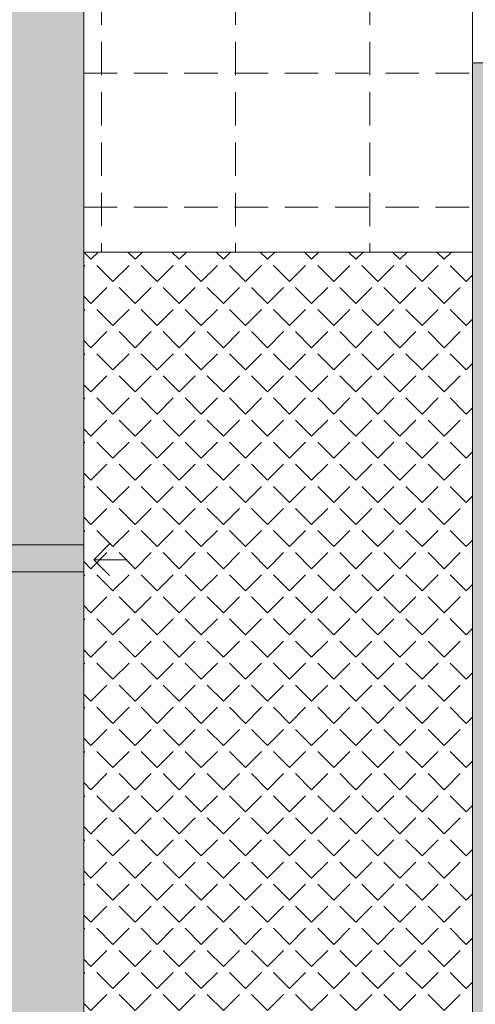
# Model space of a CAD drawing. Header units: millimetres. Extents: x 27490 to 108194, y -40520 to 41185.
# Tile 25 of 65: x 30450 to 30654, y -31905 to -31465. Entities that reach past the tile are written whole.
import ezdxf

# ---------------------------------------------------------------- set-up
doc = ezdxf.new("R2010")
doc.units = ezdxf.units.MM
doc.linetypes.add('DASHEDX2', pattern=[1.5, 1, -0.5])
doc.layers.get('0').update_dxf_attribs({"lineweight": 18})
for name, color, linetype, lineweight in [('Cienka', 7, 'Continuous', 18), ('mm_Wentylacja', 5, 'Continuous', 50), ('PG_PRZERYWANE_ŚREDNIE', 1, 'DASHEDX2', 18), ('PG_ŚCIANY_DZIAŁOWE', 3, 'Continuous', 18), ('Przekrojowa', 60, 'Continuous', 18)]:
    doc.layers.add(name, color=color, linetype=linetype, lineweight=lineweight)

# ---------------------------------------------------------------- blocks, each defined once
blk = doc.blocks.new('A$C2afebbaf')
at = {"layer": 'mm_Wentylacja', "color": 142, "lineweight": 20}
for p, q in [((-15.38, 381.1), (39, 381.1)), ((43.47, 374.41), (50.54, 381.48)), ((58.47, 374.41), (43.47, 374.41)), ((43.47, 374.41), (50.54, 367.33)), ((-15.38, 369.1), (39, 369.1))]:
    blk.add_line(p, q, dxfattribs=at)

msp = doc.modelspace()

# ---------------------------------------------------------------- hatches: boundary and pattern name
at = {"lineweight": 20, "true_color": 0x939598}
h = msp.add_hatch(dxfattribs=at)
h.set_pattern_fill('ANGLE', color=252, scale=2, angle=45)
h.set_pattern_definition([(45, (-22663.192, -4525.025), (-9.8782817, 9.8782817), [10.16, -3.81]), (135, (-22663.192, -4525.025), (-9.8782817, -9.8782817), [10.16, -3.81])])
h.paths.add_polyline_path([(30478.74, -31568.48), (30478.74, -31952.48), (30652.74, -31952.48), (30652.74, -31568.48)])
at = {"layer": 'PG_ŚCIANY_DZIAŁOWE', "true_color": 0x939598, "transparency": 33554610}
h = msp.add_hatch(color=252, dxfattribs=at)
h.dxf.hatch_style = 1
h.paths.add_polyline_path([(30689.67, -31483.98), (30652.74, -31483.98), (30652.74, -31952.48), (30478.74, -31952.48), (30478.74, -31568.48), (30478.74, -31460.48), (30356.24, -31460.48), (30356.24, -31478.98), (30435.74, -31478.98), (30435.74, -31689.48), (30188.24, -31689.48), (30188.24, -31478.98), (30255.24, -31478.98), (30255.24, -31460.48), (30161.74, -31460.48), (30161.74, -31478.98), (30173.74, -31478.98), (30173.74, -31707.98), (30435.74, -31707.98), (30435.74, -31893.98), (30060.74, -31893.98), (30060.74, -31478.98), (30060.74, -31460.48), (30010.74, -31460.48), (30010.74, -31476.48), (30042.24, -31476.48), (30042.24, -31914.98), (30241.74, -31914.98), (30241.74, -31921.98), (30250.74, -31921.98), (30250.74, -31914.98), (30439.74, -31914.98), (30439.74, -32080.48), (30426.24, -32080.48), (30426.24, -32152.48), (30501.3, -32152.48), (30501.3, -31998.43), (30689.67, -31998.43)])
h.paths.add_polyline_path([(30652.74, -31343.98), (30689.67, -31343.98), (30689.67, -31309.48), (30652.74, -31339.48)])

# ---------------------------------------------------------------- linework, layer by layer
for p, q in [((30652.74, -31354.47), (30652.74, -31568.48)), ((30478.74, -31568.48), (30478.74, -31460.48))]:
    msp.add_line(p, q)
at = {"lineweight": 20}
for p, q in [((30652.74, -31568.48), (30652.74, -31582.48)), ((30652.74, -31582.48), (30652.74, -31952.48))]:
    msp.add_line(p, q, dxfattribs=at)
msp.add_lwpolyline([(30478.74, -31568.48), (30478.74, -31952.48), (30652.74, -31952.48), (30652.74, -31568.48)], close=True)
at = {"layer": 'Cienka'}
msp.add_line((30652.74, -31483.98), (30689.67, -31483.98), dxfattribs=at)
at = {"layer": 'PG_PRZERYWANE_ŚREDNIE', "color": 9, "lineweight": 15, "ltscale": 15, "true_color": 0xc7c8ca}
for p, q in [((30486.74, -31339.48), (30486.74, -31568.48)), ((30546.74, -31339.48), (30546.74, -31568.48)), ((30606.74, -31339.48), (30606.74, -31568.48)), ((30478.74, -31488.48), (30652.74, -31488.48)), ((30478.74, -31548.48), (30652.74, -31548.48))]:
    msp.add_line(p, q, dxfattribs=at)

# ---------------------------------------------------------------- block references
at = {"layer": 'Przekrojowa'}
msp.add_blockref('A$C2afebbaf', (30439.74, -32080.48), dxfattribs=at)

doc.saveas('drawing.dxf')
